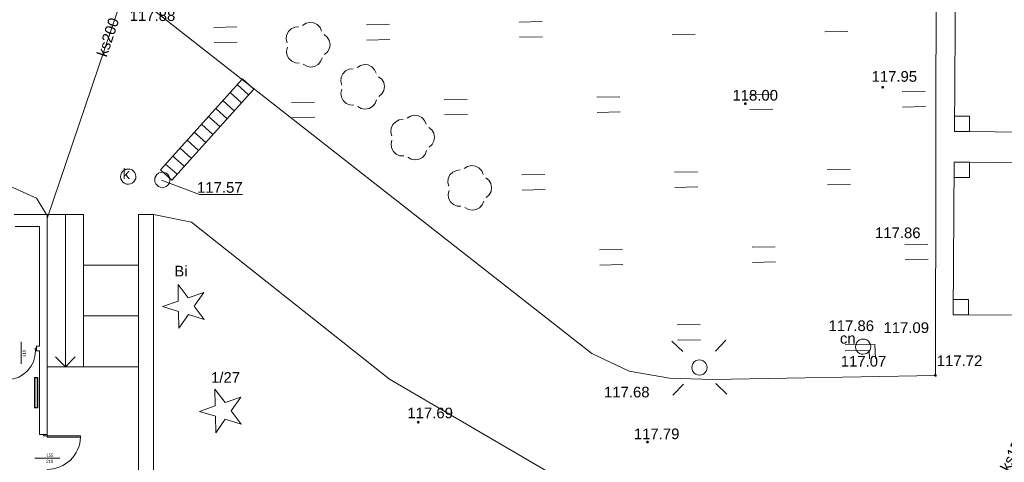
# Model space of a CAD drawing. Header units: millimetres. Extents: x 12683 to 90307, y 30842 to 62253.
# Tile 41 of 152: x 47369 to 50602, y 38072 to 39525. Entities that reach past the tile are written whole.
import ezdxf
from ezdxf.enums import TextEntityAlignment as Align

# ---------------------------------------------------------------- set-up
doc = ezdxf.new("R2010")
doc.units = ezdxf.units.MM
doc.header["$LTSCALE"] = 0.6
for name, color, linetype, lineweight in [('zzz_podklady_drzwi_opisy', 252, 'Continuous', 15), ('zzz_podklady_okna_opisy', 252, 'Continuous', 15), ('zzz_podklady_sciany', 252, 'Continuous', 15), ('zzzz_mapa', 252, 'Continuous', 15)]:
    doc.layers.add(name, color=color, linetype=linetype, lineweight=lineweight)
doc.layers.add('zzz_podklady_grzejniki_ist', color=252, linetype='Continuous')
doc.styles.add('Arial', font='arial.ttf')
doc.styles.add('GENERATED_STYLE_1', font='ARIAL.TTF')

msp = doc.modelspace()

# ---------------------------------------------------------------- hatches: boundary and pattern name
at = {"layer": 'zzz_podklady_grzejniki_ist'}
msp.add_hatch(color=256, dxfattribs=at).paths.add_polyline_path([(47417.2, 38250.6), (47427.2, 38250.6), (47427.2, 38350.6), (47417.2, 38350.6)], flags=0)
at = {"layer": 'zzzz_mapa'}
for points in [[(50202.3, 39307.7), (50201.2, 39307.5), (50200.1, 39307.1), (50199.2, 39306.3), (50198.5, 39305.4), (50198.1, 39304.3), (50198, 39303.1), (50198.1, 39301.9), (50198.6, 39300.9), (50199.4, 39299.9), (50200.3, 39299.3), (50201.4, 39298.8), (50202.6, 39298.7), (50203.7, 39298.9), (50204.8, 39299.4), (50205.7, 39300.1), (50206.4, 39301.1), (50206.8, 39302.1), (50207, 39303.3), (50206.8, 39304.5), (50206.3, 39305.6), (50205.6, 39306.5), (50204.6, 39307.2), (50203.5, 39307.6)], [(49751.1, 39253.6), (49749.9, 39253.4), (49748.8, 39253), (49747.9, 39252.2), (49747.2, 39251.3), (49746.8, 39250.2), (49746.7, 39249), (49746.9, 39247.9), (49747.3, 39246.8), (49748.1, 39245.9), (49749, 39245.2), (49750.1, 39244.7), (49751.3, 39244.6), (49752.5, 39244.8), (49753.5, 39245.3), (49754.5, 39246), (49755.1, 39247), (49755.6, 39248.1), (49755.7, 39249.2), (49755.5, 39250.4), (49755, 39251.5), (49754.3, 39252.4), (49753.4, 39253.1), (49752.3, 39253.5)], [(50375, 38361.5), (50373.8, 38361.3), (50372.8, 38360.9), (50371.8, 38360.1), (50371.2, 38359.2), (50370.7, 38358.1), (50370.6, 38356.9), (50370.8, 38355.7), (50371.3, 38354.7), (50372, 38353.8), (50373, 38353.1), (50374.1, 38352.6), (50375.2, 38352.5), (50376.4, 38352.7), (50377.5, 38353.2), (50378.4, 38353.9), (50379.1, 38354.9), (50379.5, 38356), (50379.6, 38357.1), (50379.4, 38358.3), (50379, 38359.4), (50378.2, 38360.3), (50377.3, 38361), (50376.2, 38361.4)], [(48677.2, 38208.1), (48676, 38207.9), (48675, 38207.4), (48674.1, 38206.7), (48673.4, 38205.7), (48672.9, 38204.6), (48672.8, 38203.4), (48673, 38202.3), (48673.5, 38201.2), (48674.2, 38200.3), (48675.2, 38199.6), (48676.3, 38199.2), (48677.4, 38199.1), (48678.6, 38199.2), (48679.7, 38199.7), (48680.6, 38200.4), (48681.3, 38201.4), (48681.7, 38202.5), (48681.8, 38203.7), (48681.6, 38204.8), (48681.2, 38205.9), (48680.4, 38206.8), (48679.5, 38207.5), (48678.4, 38207.9)], [(49425.5, 38138.2), (49425.7, 38137), (49426.1, 38135.9), (49426.9, 38135), (49427.8, 38134.3), (49428.9, 38133.9), (49430.1, 38133.8), (49431.3, 38133.9), (49432.3, 38134.4), (49433.3, 38135.2), (49433.9, 38136.1), (49434.4, 38137.2), (49434.5, 38138.4), (49434.3, 38139.5), (49433.8, 38140.6), (49433.1, 38141.5), (49432.1, 38142.2), (49431, 38142.6), (49429.9, 38142.8), (49428.7, 38142.6), (49427.6, 38142.1), (49426.7, 38141.4), (49426, 38140.4), (49425.6, 38139.3)]]:
    msp.add_hatch(color=256, dxfattribs=at).paths.add_polyline_path(points)

# ---------------------------------------------------------------- linework, layer by layer
at = {"layer": 'zzz_podklady_drzwi_opisy'}
for p, q in [((47373.5, 38395.5), (47373.5, 38467.7)), ((47423.5, 38446.7), (47419.5, 38446.7)), ((47419.5, 38446.7), (47419.5, 38441.7)), ((47419.5, 38441.7), (47420.7, 38441.7)), ((47420.7, 38441.7), (47420.7, 38437.7)), ((47420.7, 38437.7), (47423.5, 38437.7))]:
    msp.add_line(p, q, dxfattribs=at)
msp.add_arc((47326.3, 38437.7), 94.4, 272.4285, 0, dxfattribs=at)
at = {"layer": 'zzz_podklady_grzejniki_ist'}
for p, q in [((47417.2, 38350.6), (47427.2, 38350.6)), ((47417.2, 38350.6), (47417.2, 38250.6)), ((47427.2, 38350.6), (47427.2, 38250.6)), ((47427.2, 38250.6), (47417.2, 38250.6))]:
    msp.add_line(p, q, dxfattribs=at)
at = {"layer": 'zzz_podklady_okna_opisy'}
msp.add_line((47500.6, 38085.2), (47418.5, 38085.2), dxfattribs=at)
at = {"layer": 'zzz_podklady_sciany'}
for p, q in [((47458.5, 38885.7), (47350.4, 38885.7)), ((47458.5, 38162.7), (47458.5, 38885.7)), ((47578.5, 38885.7), (47458.5, 38885.7)), ((47518.5, 38885.7), (47518.5, 38385.7)), ((47578.5, 38885.7), (47578.5, 38385.7)), ((47758.5, 37924.7), (47758.5, 38885.7)), ((47758.5, 38885.7), (47808.5, 38885.7)), ((47808.5, 38885.7), (47808.5, 37924.7)), ((47353.4, 38845.7), (47433.5, 38845.7)), ((47433.5, 38845.7), (47433.5, 38452.7)), ((47578.5, 38719), (47758.5, 38719)), ((47578.5, 38552.3), (47758.5, 38552.3)), ((47423.5, 38446.7), (47423.5, 38452.7)), ((47433.5, 38452.7), (47423.5, 38452.7)), ((47423.5, 38437.7), (47423.5, 38446.7)), ((47423.5, 38437.7), (47423.5, 38446.7)), ((47423.5, 38437.7), (47423.5, 38446.7)), ((47423.5, 38437.7), (47433.5, 38437.7)), ((47433.5, 38437.7), (47433.5, 38162.7)), ((47518.5, 38385.7), (47486.5, 38417.7)), ((47518.5, 38385.7), (47550.5, 38417.7)), ((47758.5, 38385.7), (47458.5, 38385.7)), ((47447, 38162.7), (47433.5, 38162.7)), ((47458.5, 38162.7), (47447, 38162.7)), ((47447, 38158.7), (47447, 38162.7)), ((47447, 38162.7), (47458.5, 38162.7)), ((47458.5, 38162.7), (47447, 38162.7)), ((47458.5, 38158.7), (47447, 38158.7)), ((47458.5, 38162.7), (47458.5, 38158.7)), ((47458.5, 38158.7), (47568.8, 38158.7)), ((47458.5, 38154.7), (47458.5, 38158.7)), ((47568.8, 38154.7), (47458.5, 38154.7)), ((47568.8, 38158.7), (47568.8, 38154.7))]:
    msp.add_line(p, q, dxfattribs=at)
msp.add_arc((47458.5, 38158.7), 110.2, 270, 357.9222, dxfattribs=at)
at = {"layer": 'zzzz_mapa'}
for p, q in [((47424, 38938.8), (47313.9, 38988.7)), ((47833.8, 38998.2, -4), (47959, 38951.1, 1081.1)), ((47456.9, 38885.7), (47424, 38938.8)), ((47959, 38951.1, 1081.1), (48099.9, 38951.1, 1081.1))]:
    msp.add_line(p, q, dxfattribs=at)
for points, elevation in [([(47458.5, 38872), (48171, 40973)], -4), ([(48297.7, 39506.2), (48308.7, 39513.3), (48321.4, 39516.2), (48334.3, 39514.6), (48345.9, 39508.7), (48354.8, 39499.2), (48359.9, 39487.2)], -6), ([(48582.6, 39509.8), (48507.4, 39508.5)], -8), ([(49083.9, 39518.5), (49008.7, 39517.2)], -8), ([(48081.3, 39501), (48006.1, 39499.7)], -8), ([(48247.4, 39448.5), (48244, 39461.1), (48245.2, 39474), (48250.7, 39485.9), (48259.9, 39495.1), (48271.7, 39500.6), (48284.7, 39501.8)], -6), ([(48368.2, 39476.2), (48378.3, 39468), (48385, 39456.8), (48387.5, 39444), (48385.5, 39431.2), (48379.2, 39419.8), (48369.3, 39411.2)], -6), ([(49510.9, 39475.8), (49586.1, 39477.2)], -8), ([(50012.3, 39484.6), (50087.5, 39485.9)], -8), ([(48007, 39449.6), (48082.2, 39450.9)], -8), ([(48508.3, 39458.3), (48583.5, 39459.7)], -8), ([(49009.6, 39467.1), (49084.8, 39468.4)], -8), ([(48286.7, 39382.7), (48273.7, 39383.5), (48261.8, 39388.6), (48252.2, 39397.5), (48246.3, 39409.1), (48244.7, 39422), (48247.6, 39434.7)], -6), ([(48361.4, 39399.9), (48356.7, 39387.7), (48348.2, 39377.9), (48336.8, 39371.6), (48323.9, 39369.6), (48311.1, 39372), (48299.9, 39378.7)], -6), ([(48476.6, 39368), (48487.6, 39375), (48500.3, 39377.9), (48513.2, 39376.3), (48524.8, 39370.4), (48533.7, 39360.9), (48538.8, 39348.9)], -6), ([(48426.3, 39310.2), (48423, 39322.8), (48424.1, 39335.8), (48429.6, 39347.6), (48438.8, 39356.8), (48450.6, 39362.3), (48463.6, 39363.5)], -6), ([(47830.8, 39032.2), (48100.4, 39330.8)], -4), ([(48083.2, 39311.7), (48120.4, 39278.1)], -4), ([(48083.2, 39311.7), (48120.4, 39278.1)], -4), ([(48100.4, 39330.8), (48137.6, 39297.2)], -4), ([(48547.1, 39337.9), (48557.3, 39329.7), (48563.9, 39318.5), (48566.4, 39305.7), (48564.4, 39292.9), (48558.1, 39281.5), (48548.3, 39272.9)], -6), ([(47868, 38998.6), (48137.6, 39297.2)], -4), ([(48059.6, 39285.7), (48096.9, 39252.1)], -4), ([(48059.6, 39285.7), (48096.9, 39252.1)], -4), ([(48465.7, 39244.5), (48452.7, 39245.2), (48440.7, 39250.3), (48431.2, 39259.2), (48425.2, 39270.8), (48423.6, 39283.7), (48426.5, 39296.4)], -6), ([(49840.3, 39281), (49765.1, 39279.7)], -8), ([(50341.6, 39289.7), (50266.4, 39288.4)], -8), ([(48036.1, 39259.6), (48073.3, 39226)], -4), ([(48036.1, 39259.6), (48073.3, 39226)], -4), ([(48336.3, 39254.7), (48261.1, 39253.4)], -8), ([(48540.4, 39261.6), (48535.7, 39249.4), (48527.1, 39239.6), (48515.7, 39233.3), (48502.8, 39231.3), (48490.1, 39233.7), (48478.9, 39240.4)], -6), ([(48837.6, 39263.5), (48762.4, 39262.2)], -8), ([(49339, 39272.2), (49263.8, 39270.9)], -8), ([(48012.6, 39233.6), (48049.8, 39200)], -4), ([(48012.6, 39233.6), (48049.8, 39200)], -4), ([(49264.6, 39220.8), (49339.8, 39222.1)], -8), ([(49766, 39229.6), (49841.2, 39230.9)], -8), ([(50267.3, 39238.3), (50342.5, 39239.6)], -8), ([(47989.1, 39207.5), (48026.3, 39173.9)], -4), ([(47989.1, 39207.5), (48026.3, 39173.9)], -4), ([(48262, 39203.3), (48337.2, 39204.6)], -8), ([(48590.7, 39143.6), (48587.3, 39156.1), (48588.5, 39169.1), (48594, 39180.9), (48603.2, 39190.1), (48615, 39195.7), (48628, 39196.8)], -6), ([(48641, 39201.3), (48652, 39208.4), (48664.7, 39211.3), (48677.6, 39209.7), (48689.2, 39203.8), (48698.1, 39194.3), (48703.2, 39182.3)], -6), ([(48763.3, 39212.1), (48838.5, 39213.4)], -8), ([(47942, 39155.4), (47979.3, 39121.8)], -4), ([(47942, 39155.4), (47979.3, 39121.8)], -4), ([(47965.6, 39181.5), (48002.8, 39147.9)], -4), ([(47965.6, 39181.5), (48002.8, 39147.9)], -4), ([(48711.5, 39171.3), (48721.6, 39163.1), (48728.3, 39151.9), (48730.8, 39139.1), (48728.8, 39126.2), (48722.5, 39114.8), (48712.7, 39106.3)], -6), ([(47918.5, 39129.4), (47955.7, 39095.8)], -4), ([(47918.5, 39129.4), (47955.7, 39095.8)], -4), ([(48630.1, 39077.8), (48617.1, 39078.5), (48605.1, 39083.6), (48595.5, 39092.5), (48589.6, 39104.1), (48588, 39117.1), (48590.9, 39129.8)], -6), ([(47895, 39103.3), (47932.2, 39069.7)], -4), ([(47895, 39103.3), (47932.2, 39069.7)], -4), ([(48704.8, 39095), (48700.1, 39082.8), (48691.5, 39073), (48680.1, 39066.7), (48667.2, 39064.6), (48654.4, 39067.1), (48643.3, 39073.8)], -6), ([(47871.5, 39077.3), (47908.7, 39043.7)], -4), ([(47871.5, 39077.3), (47908.7, 39043.7)], -4), ([(47830.8, 39032.2), (47868, 38998.6)], -4), ([(47847.9, 39051.2), (47885.2, 39017.6)], -4), ([(47847.9, 39051.2), (47885.2, 39017.6)], -4), ([(48778.1, 38978.3), (48774.8, 38990.9), (48775.9, 39003.9), (48781.4, 39015.7), (48790.6, 39024.9), (48802.4, 39030.4), (48815.4, 39031.6)], -6), ([(48828.5, 39036.1), (48839.4, 39043.2), (48852.1, 39046.1), (48865, 39044.5), (48876.6, 39038.6), (48885.5, 39029.1), (48890.7, 39017.1)], -6), ([(49594, 39026), (49518.8, 39024.6)], -8), ([(50095.3, 39034.7), (50020.1, 39033.4)], -8), ([(48899, 39006.1), (48909.1, 38997.8), (48915.8, 38986.7), (48918.2, 38973.9), (48916.2, 38961), (48909.9, 38949.6), (48900.1, 38941)], -6), ([(49092.7, 39017.2), (49017.5, 39015.9)], -8), ([(48817.5, 38912.6), (48804.5, 38913.3), (48792.5, 38918.4), (48783, 38927.3), (48777.1, 38938.9), (48775.5, 38951.8), (48778.4, 38964.5)], -6), ([(49018.4, 38965.8), (49093.6, 38967.1)], -8), ([(49519.7, 38974.5), (49594.9, 38975.8)], -8), ([(50021, 38983.3), (50096.2, 38984.6)], -8), ([(48892.2, 38929.7), (48887.5, 38917.6), (48878.9, 38907.8), (48867.5, 38901.5), (48854.7, 38899.4), (48841.9, 38901.9), (48830.7, 38908.6)], -6), ([(49347.7, 38770.9), (49272.5, 38769.6)], -8), ([(49849, 38779.7), (49773.8, 38778.4)], -8), ([(50350.4, 38788.4), (50275.2, 38787.1)], -8), ([(50276, 38737), (50351.2, 38738.3)], -8), ([(49273.4, 38719.5), (49348.6, 38720.8)], -8), ([(49774.7, 38728.2), (49849.9, 38729.5)], -8), ([(49602.8, 38524.6), (49527.6, 38523.3)], -8), ([(49528.4, 38473.2), (49603.6, 38474.5)], -8), ([(49687.6, 38473.2), (49652.8, 38437.1)], -2), ([(49510.4, 38470.1), (49546.4, 38435.3)], -2), ([(50159, 38411.3), (50158.2, 38438.9), (50078.5, 38437.5)], -4), ([(50178.1, 38413.1), (50176.9, 38458.3), (50079, 38457.9)], -4), ([(49513.5, 38292.8), (49548.3, 38328.9)], -2), ([(49690.7, 38295.9), (49654.6, 38330.8)], -2)]:
    msp.add_lwpolyline(points, dxfattribs=dict(at, elevation=elevation))
for points, elevation in [([(50962.5, 39763.8), (50888.3, 39877.8), (50792.4, 39971.4), (50667.5, 40057.5), (50483, 40115.5), (47955.3, 40130.5), (47798.1, 40057.6), (47678.4, 39961.2), (47635.9, 39870.2), (47639.5, 39774), (47673, 39697.3), (47766.1, 39590.6), (49246.7, 38429), (49370.1, 38371), (49501.9, 38348.2), (49643.3, 38343.6), (50375.3, 38356.4), (50377.8, 39764.6)], -8), ([(50437.5, 39157.9), (50487.7, 39157.8), (50487.7, 39207.9), (50437.6, 39208)], 1), ([(50437.3, 39057.6), (50437.2, 39007.4), (50487.3, 39007.4), (50487.4, 39057.5)], 1), ([(47750.3, 39010.2), (47749.5, 39003.7), (47747.1, 38997.6), (47743.2, 38992.4), (47738.1, 38988.3), (47732.1, 38985.7), (47725.6, 38984.7), (47719.1, 38985.5), (47713, 38987.9), (47707.8, 38991.7), (47703.7, 38996.9), (47701.1, 39002.9), (47700.1, 39009.3), (47700.9, 39015.8), (47703.3, 39021.9), (47707.2, 39027.2), (47712.3, 39031.3), (47718.3, 39033.9), (47724.8, 39034.8), (47731.3, 39034.1), (47737.4, 39031.7), (47742.6, 39027.8), (47746.7, 39022.7), (47749.3, 39016.7)], -2), ([(47862.1, 38999.8), (47861.3, 38993.3), (47858.9, 38987.2), (47855, 38982), (47849.9, 38977.9), (47843.9, 38975.3), (47837.4, 38974.3), (47830.9, 38975.1), (47824.8, 38977.5), (47819.6, 38981.3), (47815.5, 38986.5), (47812.9, 38992.5), (47811.9, 38998.9), (47812.7, 39005.4), (47815.1, 39011.5), (47819, 39016.8), (47824.1, 39020.9), (47830.1, 39023.5), (47836.5, 39024.4), (47843.1, 39023.7), (47849.1, 39021.3), (47854.4, 39017.4), (47858.5, 39012.3), (47861.1, 39006.3)], -2), ([(47922.4, 38557.1), (47891.1, 38512.3), (47890.1, 38566.9), (47837.9, 38582.9), (47889.5, 38600.7), (47888.6, 38655.4), (47921.5, 38611.7), (47973.1, 38629.5), (47941.8, 38584.7), (47974.7, 38541.1)], -6), ([(50434, 38556), (50484.1, 38556), (50484.1, 38606.2), (50434, 38606.2)], 1), ([(49625.6, 38383.4), (49624.9, 38376.9), (49622.5, 38370.9), (49618.6, 38365.6), (49613.4, 38361.5), (49607.4, 38358.9), (49601, 38357.9), (49594.5, 38358.7), (49588.4, 38361.1), (49583.1, 38365), (49579, 38370.1), (49576.4, 38376.1), (49575.5, 38382.6), (49576.2, 38389.1), (49578.6, 38395.2), (49582.5, 38400.4), (49587.6, 38404.5), (49593.6, 38407.1), (49600.1, 38408.1), (49606.6, 38407.3), (49612.7, 38404.9), (49618, 38401), (49622, 38395.9), (49624.6, 38389.9)], -2), ([(48043.8, 38213.2), (48012.4, 38168.4), (48011.5, 38223), (47959.2, 38239), (48010.9, 38256.8), (48009.9, 38311.5), (48042.8, 38267.8), (48094.5, 38285.6), (48063.1, 38240.8), (48096, 38197.2)], -6)]:
    msp.add_lwpolyline(points, close=True, dxfattribs=dict(at, elevation=elevation))
for points in [[(50962.5, 39763.8), (50888.3, 39877.8), (50792.4, 39971.4), (50667.5, 40057.5), (50483, 40115.5), (47955.3, 40130.5), (47798.1, 40057.6), (47678.4, 39961.2), (47635.9, 39870.2), (47639.5, 39774), (47673, 39697.3), (47766.1, 39590.6), (49246.7, 38429), (49370.1, 38371), (49501.9, 38348.2), (49643.3, 38343.6), (50375.3, 38356.4), (50377.8, 39764.6)], [(50841, 39656.4), (50838.8, 39154.8), (50437.5, 39157.9), (50440.8, 39658.4)], [(50437.3, 39057.6), (50838.5, 39054.5), (50835.2, 38554), (50434, 38556)], [(50163, 38452), (50162.3, 38445.5), (50159.9, 38439.4), (50156, 38434.2), (50150.8, 38430.1), (50144.8, 38427.5), (50138.4, 38426.5), (50131.9, 38427.2), (50125.8, 38429.6), (50120.5, 38433.5), (50116.4, 38438.7), (50113.8, 38444.7), (50112.9, 38451.1), (50113.6, 38457.6), (50116, 38463.7), (50119.9, 38469), (50125, 38473.1), (50131, 38475.7), (50137.5, 38476.6), (50144, 38475.9), (50150.1, 38473.5), (50155.3, 38469.6), (50159.4, 38464.5), (50162, 38458.5)]]:
    msp.add_lwpolyline(points, close=True, dxfattribs=at)
at = {"layer": 'zzzz_mapa', "elevation": 12}
msp.add_lwpolyline([(47808.5, 38885.7), (47932.5, 38859.8), (48583.1, 38344.3), (49301.5, 37924.7), (50492.3, 38002.8, -0.183724), (50868.9, 37763), (50926.5, 36950.7)], format="xyb", dxfattribs=at)

# ---------------------------------------------------------------- texts
at = {"layer": 'zzz_podklady_drzwi_opisy', "insert": (47388.7, 38417.7), "char_height": 10, "attachment_point": 7, "rotation": 90, "style": 'GENERATED_STYLE_1'}
msp.add_mtext('{210}', dxfattribs=at)
at = {"layer": 'zzz_podklady_okna_opisy', "char_height": 10, "attachment_point": 7, "style": 'GENERATED_STYLE_1'}
for s, insert in [('{210}', (47455.7, 38070)), ('{155}', (47455.7, 38090))]:
    msp.add_mtext(s, dxfattribs=dict(at, insert=insert))
at = {"layer": 'zzzz_mapa', "style": 'Arial'}
for s, p in [('117.88', (47729.9, 39521, 1081.1)), ('117.95', (50165.6, 39321.2, 1081.1)), ('118.00', (49708.9, 39259.3, 1081.1)), ('117.57', (47951, 38956.7, 1081.1)), ('117.86', (50177, 38807.8, 1081.1)), ('117.86', (50024.2, 38502.8, 16.2)), ('117.09', (50204.8, 38496.4, 1081.1)), ('117.07', (50064.5, 38386, 1081.1)), ('117.72', (50379.7, 38387.9, 1081.1)), ('117.68', (49287.2, 38285, 1081.1)), ('117.69', (48641.6, 38216.3, 1081.1)), ('117.79', (49385.2, 38147.8, 1081.1))]:
    msp.add_text(s, height=35, dxfattribs=at).set_placement(p)
for s, rotation, p in [('ks200', 71.267, (47675, 39461.8, 16.2)), ('ks150', 64.4253, (50645.7, 38097.6, 1081.1))]:
    msp.add_text(s, height=35, rotation=rotation, dxfattribs=at).set_placement(p, align=Align.CENTER)
msp.add_text('k', height=35, dxfattribs=at).set_placement((47730.7, 39001.5, 16.2), align=Align.RIGHT)
for s, p in [('Bi', (47898, 38682.1, 16.2)), ('cn', (50087.6, 38461.3, 16.2)), ('1/27', (48044.5, 38332.9, 32.3))]:
    msp.add_text(s, height=35, dxfattribs=at).set_placement(p, align=Align.CENTER)

doc.saveas('drawing.dxf')
